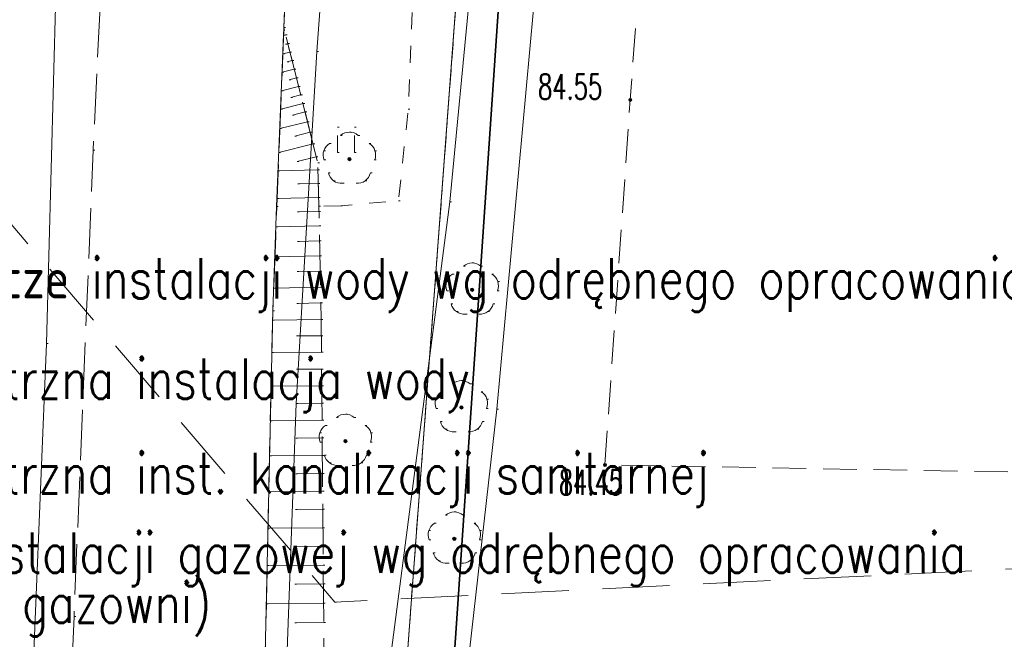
# Model space of a CAD drawing. Extents: x -134780 to 5540120, y 74663 to 5964901.
# Tile 9 of 84: x 5539528 to 5539558, y 5961279 to 5961297. Entities that reach past the tile are written whole.
import ezdxf

# ---------------------------------------------------------------- set-up
doc = ezdxf.new("R2010")
doc.units = 0
doc.header["$MEASUREMENT"] = 0
doc.set_wipeout_variables(frame=1)
for name, pattern in [('L_0_03', [1, 0.5, -0.5]), ('L_0_04', [1.5, 1, -0.5]), ('L_0_06', [2, 1.5, -0.5]), ('L_0_0C', [3, 2, -1])]:
    doc.linetypes.add(name, pattern=pattern)
for name, color, linetype, lineweight in [('000_Inne__niezydentyfikowane__Nr_Pióra__7', 7, 'Continuous', 13), ('0_Nr_Pióra__7', 7, 'Continuous', 13), ('ARCH MAPA RUSINOWO_Nr_Pióra__60', 230, 'Continuous', 211), ('drzewo_lisciaste_Nr_Pióra__7', 7, 'Continuous', 13), ('jezdnia_Nr_Pióra__7', 7, 'Continuous', 13), ('kraweznik_Nr_Pióra__7', 7, 'Continuous', 13), ('mapa', 7, 'Continuous', 13), ('ogrodzenie_trwale_Nr_Pióra__7', 7, 'Continuous', 13), ('pikieta_sztuczna_Atr2_Nr_Pióra__7', 7, 'Continuous', 13), ('pikieta_sztuczna_Nr_Pióra__7', 7, 'Continuous', 13), ('plac_sportowy_Nr_Pióra__7', 7, 'Continuous', 13), ('przewod_telekomunikacyjny_napowietrzny_Nr_Pióra__30', 134, 'Continuous', 35), ('przewod_telekomunikacyjny_podziemny_Nr_Pióra__7', 7, 'Continuous', 13), ('przewod_wodociagowy_Nr_Pióra__7', 7, 'Continuous', 13), ('row_melioracyjny__poligon__Nr_Pióra__7', 7, 'Continuous', 13), ('skarpa_nieumocniona_Nr_Pióra__7', 7, 'Continuous', 13), ('trawnik_Nr_Pióra__7', 7, 'Continuous', 13), ('Zakres_Nr_Pióra__7', 7, 'Continuous', 13), ('zasuwa_lub_zawor_Nr_Pióra__7', 7, 'Continuous', 13)]:
    doc.layers.add(name, color=color, linetype=linetype, lineweight=lineweight)
doc.layers.add('218_kontur_uzytku_gruntowego_Nr_Pióra__3', color=7, linetype='Continuous', lineweight=18, true_color=0xff6600)
doc.layers.add('219_dzialka_ewidencyjna_Nr_Pióra__96', color=7, linetype='Continuous', lineweight=13, true_color=0x00d59f)
doc.layers.add('a-opis', color=4, linetype='Continuous')
doc.styles.add('GENERATED_STYLE_7', font='Simplex.shx', dxfattribs={"bigfont": 'BIGFONT.SHX'})
doc.styles.add('ROMANS', font='romans', dxfattribs={"width": 0.8})
doc.linetypes.add('L_0_15_SHX', pattern='A,0,[2,Rusinowo ZAGOSPODAROWANIE1.Shx,S=7.5,R=0,X=0,Y=0],-7.5,0', length=7.5)
doc.linetypes.add('L_0_B0_SHX', pattern='A,0,[3,Rusinowo ZAGOSPODAROWANIE1.Shx,S=15,R=0,X=0,Y=0],-15,0', length=15)

# ---------------------------------------------------------------- blocks, each defined once
blk = doc.blocks.new('mapa')
at = {"layer": 'drzewo_lisciaste_Nr_Pióra__7', "linetype": 'Continuous'}
for points in [[(5539538.05, 5961293.07, 1), (5539538.05, 5961293.17, 1)], [(5539541.7, 5961289.18, 1), (5539541.7, 5961289.28, 1)], [(5539541.38, 5961285.68, 1), (5539541.38, 5961285.78, 1)], [(5539537.93, 5961284.68, 1), (5539537.93, 5961284.78, 1)], [(5539541.17, 5961281.77, 1), (5539541.17, 5961281.87, 1)]]:
    blk.add_hatch(color=252, dxfattribs=at).paths.add_polyline_path(points, flags=0)
at = {"layer": 'pikieta_sztuczna_Nr_Pióra__7', "linetype": 'Continuous'}
for points in [[(5539546.4, 5961294.835, 1), (5539546.4, 5961294.925, 1)], [(5539545.65, 5961283.975, 1), (5539545.65, 5961284.065, 1)]]:
    blk.add_hatch(color=252, dxfattribs=at).paths.add_polyline_path(points, flags=0)
at = {"layer": '000_Inne__niezydentyfikowane__Nr_Pióra__7', "color": 252, "linetype": 'Continuous', "flags": 128}
for points in [[(5539536.15, 5961296.81), (5539536.09, 5961296.8)], [(5539536.22, 5961296.56), (5539536.15, 5961296.54)], [(5539536.28, 5961296.3), (5539536.07, 5961296.25)], [(5539536.35, 5961296.05), (5539536.2, 5961296.01)], [(5539536.41, 5961295.79), (5539536.05, 5961295.7)], [(5539536.48, 5961295.54), (5539536.26, 5961295.48)], [(5539536.54, 5961295.28), (5539536.03, 5961295.15)], [(5539536.6, 5961295.03), (5539536.31, 5961294.95)], [(5539536.67, 5961294.77), (5539536.01, 5961294.6)], [(5539536.73, 5961294.52), (5539536.36, 5961294.42)], [(5539536.8, 5961294.23), (5539535.98, 5961294.03)], [(5539536.88, 5961293.92), (5539536.43, 5961293.8)], [(5539536.97, 5961293.57), (5539535.95, 5961293.31)], [(5539537.06, 5961293.19), (5539536.5, 5961293.05)], [(5539537.11, 5961292.8), (5539535.93, 5961292.77)], [(5539537.12, 5961292.39), (5539536.52, 5961292.38)], [(5539537.13, 5961291.98), (5539535.9, 5961291.95)], [(5539537.14, 5961291.56), (5539536.51, 5961291.55)], [(5539537.15, 5961291.13), (5539535.87, 5961291.1)], [(5539537.16, 5961290.69), (5539536.51, 5961290.67)], [(5539537.17, 5961290.24), (5539535.83, 5961290.21)], [(5539537.18, 5961289.78), (5539536.5, 5961289.77)], [(5539537.19, 5961289.31), (5539535.8, 5961289.28)], [(5539537.2, 5961288.84), (5539536.49, 5961288.82)], [(5539537.21, 5961288.35), (5539535.76, 5961288.33)], [(5539537.21, 5961287.86), (5539536.48, 5961287.86)], [(5539537.22, 5961287.37), (5539535.74, 5961287.36)], [(5539537.22, 5961286.87), (5539536.48, 5961286.87)], [(5539537.23, 5961286.37), (5539535.72, 5961286.36)], [(5539537.23, 5961285.86), (5539536.47, 5961285.85)], [(5539537.24, 5961285.35), (5539535.7, 5961285.33)], [(5539537.24, 5961284.83), (5539536.46, 5961284.82)], [(5539537.24, 5961284.3), (5539535.68, 5961284.29)], [(5539537.25, 5961283.77), (5539536.46, 5961283.76)], [(5539537.25, 5961283.24), (5539535.65, 5961283.22)], [(5539537.26, 5961282.7), (5539536.45, 5961282.69)], [(5539537.26, 5961282.15), (5539535.63, 5961282.14)], [(5539537.27, 5961281.6), (5539536.44, 5961281.59)], [(5539537.27, 5961281.04), (5539535.6, 5961281.03)], [(5539537.28, 5961280.48), (5539536.43, 5961280.47)], [(5539537.28, 5961279.91), (5539535.58, 5961279.89)], [(5539537.29, 5961279.33), (5539536.43, 5961279.32)]]:
    blk.add_lwpolyline(points, dxfattribs=at)
at = {"layer": '0_Nr_Pióra__7', "color": 252, "linetype": 'Continuous'}
for p, q in [((5539536.09, 5961296.8), (5539536.14, 5961296.8)), ((5539536.1, 5961297.03), (5539536.15, 5961297.03)), ((5539536.15, 5961296.81), (5539536.2, 5961296.81)), ((5539536.15, 5961296.54), (5539536.2, 5961296.54)), ((5539536.22, 5961296.56), (5539536.27, 5961296.56)), ((5539536.07, 5961296.25), (5539536.12, 5961296.25)), ((5539536.28, 5961296.3), (5539536.33, 5961296.3)), ((5539537.08, 5961296.32), (5539537.13, 5961296.32)), ((5539536.2, 5961296.01), (5539536.25, 5961296.01)), ((5539536.35, 5961296.05), (5539536.4, 5961296.05)), ((5539536.05, 5961295.7), (5539536.1, 5961295.7)), ((5539536.41, 5961295.79), (5539536.46, 5961295.79)), ((5539536.26, 5961295.48), (5539536.31, 5961295.48)), ((5539536.48, 5961295.54), (5539536.53, 5961295.54)), ((5539536.03, 5961295.15), (5539536.08, 5961295.15)), ((5539536.54, 5961295.28), (5539536.59, 5961295.28)), ((5539536.6, 5961295.03), (5539536.65, 5961295.03)), ((5539536.31, 5961294.95), (5539536.36, 5961294.95)), ((5539536.67, 5961294.77), (5539536.72, 5961294.77)), ((5539546.4, 5961294.88), (5539546.45, 5961294.88)), ((5539536.01, 5961294.6), (5539536.06, 5961294.6)), ((5539536.36, 5961294.42), (5539536.41, 5961294.42)), ((5539536.73, 5961294.52), (5539536.78, 5961294.52)), ((5539539.8, 5961294.6), (5539539.85, 5961294.6)), ((5539536.8, 5961294.23), (5539536.85, 5961294.23)), ((5539535.98, 5961294.03), (5539536.03, 5961294.03)), ((5539536.88, 5961293.92), (5539536.93, 5961293.92)), ((5539537.699, 5961294.069), (5539537.749, 5961294.069)), ((5539537.789, 5961293.823), (5539537.839, 5961293.823)), ((5539538.05, 5961293.92), (5539538.1, 5961293.92)), ((5539538.199, 5961294.069), (5539538.249, 5961294.069)), ((5539538.311, 5961293.823), (5539538.361, 5961293.823)), ((5539536.43, 5961293.8), (5539536.48, 5961293.8)), ((5539536.97, 5961293.57), (5539537.02, 5961293.57)), ((5539537.462, 5961293.586), (5539537.512, 5961293.586)), ((5539538.638, 5961293.586), (5539538.688, 5961293.586)), ((5539530.43, 5961293.38), (5539530.48, 5961293.38)), ((5539535.95, 5961293.31), (5539536, 5961293.31)), ((5539537.29, 5961293.368), (5539537.34, 5961293.368)), ((5539537.699, 5961293.319), (5539537.749, 5961293.319)), ((5539538.199, 5961293.319), (5539538.249, 5961293.319)), ((5539538.81, 5961293.368), (5539538.86, 5961293.368)), ((5539536.5, 5961293.05), (5539536.55, 5961293.05)), ((5539537.06, 5961293.19), (5539537.11, 5961293.19)), ((5539537.11, 5961293.01), (5539537.16, 5961293.01)), ((5539537.301, 5961293.091), (5539537.351, 5961293.091)), ((5539538.05, 5961293.12), (5539538.1, 5961293.12)), ((5539538.799, 5961293.091), (5539538.849, 5961293.091)), ((5539535.93, 5961292.77), (5539535.98, 5961292.77)), ((5539537.11, 5961292.8), (5539537.16, 5961292.8)), ((5539537.426, 5961292.705), (5539537.476, 5961292.705)), ((5539538.674, 5961292.705), (5539538.724, 5961292.705)), ((5539536.52, 5961292.38), (5539536.57, 5961292.38)), ((5539537.12, 5961292.39), (5539537.17, 5961292.39)), ((5539537.58, 5961292.472), (5539537.63, 5961292.472)), ((5539537.849, 5961292.397), (5539537.899, 5961292.397)), ((5539538.251, 5961292.397), (5539538.301, 5961292.397)), ((5539538.52, 5961292.472), (5539538.57, 5961292.472)), ((5539535.9, 5961291.95), (5539535.95, 5961291.95)), ((5539537.13, 5961291.98), (5539537.18, 5961291.98)), ((5539539.51, 5961291.88), (5539539.56, 5961291.88)), ((5539541.04, 5961291.85), (5539541.09, 5961291.85)), ((5539535.88, 5961291.71), (5539535.93, 5961291.71)), ((5539536.51, 5961291.55), (5539536.56, 5961291.55)), ((5539537.14, 5961291.72), (5539537.19, 5961291.72)), ((5539537.14, 5961291.56), (5539537.19, 5961291.56)), ((5539537.79, 5961291.73), (5539537.84, 5961291.73)), ((5539535.87, 5961291.1), (5539535.92, 5961291.1)), ((5539537.15, 5961291.13), (5539537.2, 5961291.13)), ((5539536.51, 5961290.67), (5539536.56, 5961290.67)), ((5539537.16, 5961290.69), (5539537.21, 5961290.69)), ((5539535.83, 5961290.21), (5539535.88, 5961290.21)), ((5539537.17, 5961290.24), (5539537.22, 5961290.24)), ((5539541.7, 5961290.03), (5539541.75, 5961290.03)), ((5539536.5, 5961289.77), (5539536.55, 5961289.77)), ((5539537.18, 5961289.78), (5539537.23, 5961289.78)), ((5539541.439, 5961289.933), (5539541.489, 5961289.933)), ((5539541.961, 5961289.933), (5539542.011, 5961289.933)), ((5539540.94, 5961289.478), (5539540.99, 5961289.478)), ((5539541.112, 5961289.696), (5539541.162, 5961289.696)), ((5539542.288, 5961289.696), (5539542.338, 5961289.696)), ((5539542.46, 5961289.478), (5539542.51, 5961289.478)), ((5539535.8, 5961289.28), (5539535.85, 5961289.28)), ((5539537.19, 5961289.31), (5539537.24, 5961289.31)), ((5539540.951, 5961289.201), (5539541.001, 5961289.201)), ((5539541.7, 5961289.23), (5539541.75, 5961289.23)), ((5539542.449, 5961289.201), (5539542.499, 5961289.201)), ((5539535.77, 5961288.6), (5539535.82, 5961288.6)), ((5539536.49, 5961288.82), (5539536.54, 5961288.82)), ((5539537.2, 5961288.84), (5539537.25, 5961288.84)), ((5539541.076, 5961288.815), (5539541.126, 5961288.815)), ((5539541.23, 5961288.582), (5539541.28, 5961288.582)), ((5539542.17, 5961288.582), (5539542.22, 5961288.582)), ((5539542.324, 5961288.815), (5539542.374, 5961288.815)), ((5539535.76, 5961288.33), (5539535.81, 5961288.33)), ((5539537.21, 5961288.35), (5539537.26, 5961288.35)), ((5539541.499, 5961288.507), (5539541.549, 5961288.507)), ((5539541.901, 5961288.507), (5539541.951, 5961288.507)), ((5539536.48, 5961287.86), (5539536.53, 5961287.86)), ((5539537.21, 5961287.86), (5539537.26, 5961287.86)), ((5539529.04, 5961287.63), (5539529.09, 5961287.63)), ((5539535.74, 5961287.36), (5539535.79, 5961287.36)), ((5539537.22, 5961287.37), (5539537.27, 5961287.37)), ((5539536.48, 5961286.87), (5539536.53, 5961286.87)), ((5539537.22, 5961286.87), (5539537.27, 5961286.87)), ((5539541.38, 5961286.53), (5539541.43, 5961286.53)), ((5539535.72, 5961286.36), (5539535.77, 5961286.36)), ((5539537.23, 5961286.37), (5539537.28, 5961286.37)), ((5539541.119, 5961286.433), (5539541.169, 5961286.433)), ((5539541.641, 5961286.433), (5539541.691, 5961286.433)), ((5539540.62, 5961285.978), (5539540.67, 5961285.978)), ((5539540.792, 5961286.196), (5539540.842, 5961286.196)), ((5539541.968, 5961286.196), (5539542.018, 5961286.196)), ((5539542.14, 5961285.978), (5539542.19, 5961285.978)), ((5539536.47, 5961285.85), (5539536.52, 5961285.85)), ((5539537.23, 5961285.86), (5539537.28, 5961285.86)), ((5539540.631, 5961285.701), (5539540.681, 5961285.701)), ((5539541.38, 5961285.73), (5539541.43, 5961285.73)), ((5539542.129, 5961285.701), (5539542.179, 5961285.701)), ((5539542.43, 5961285.68), (5539542.48, 5961285.68)), ((5539535.7, 5961285.33), (5539535.75, 5961285.33)), ((5539537.24, 5961285.35), (5539537.29, 5961285.35)), ((5539537.669, 5961285.433), (5539537.719, 5961285.433)), ((5539537.93, 5961285.53), (5539537.98, 5961285.53)), ((5539538.191, 5961285.433), (5539538.241, 5961285.433)), ((5539537.342, 5961285.196), (5539537.392, 5961285.196)), ((5539538.518, 5961285.196), (5539538.568, 5961285.196)), ((5539540.756, 5961285.315), (5539540.806, 5961285.315)), ((5539540.91, 5961285.082), (5539540.96, 5961285.082)), ((5539541.85, 5961285.082), (5539541.9, 5961285.082)), ((5539542.004, 5961285.315), (5539542.054, 5961285.315)), ((5539536.46, 5961284.82), (5539536.51, 5961284.82)), ((5539537.17, 5961284.978), (5539537.22, 5961284.978)), ((5539537.24, 5961284.83), (5539537.29, 5961284.83)), ((5539538.69, 5961284.978), (5539538.74, 5961284.978)), ((5539541.179, 5961285.007), (5539541.229, 5961285.007)), ((5539541.581, 5961285.007), (5539541.631, 5961285.007)), ((5539537.181, 5961284.701), (5539537.231, 5961284.701)), ((5539537.93, 5961284.73), (5539537.98, 5961284.73)), ((5539538.679, 5961284.701), (5539538.729, 5961284.701)), ((5539535.68, 5961284.29), (5539535.73, 5961284.29)), ((5539537.24, 5961284.3), (5539537.29, 5961284.3)), ((5539537.306, 5961284.315), (5539537.356, 5961284.315)), ((5539538.554, 5961284.315), (5539538.604, 5961284.315)), ((5539537.46, 5961284.082), (5539537.51, 5961284.082)), ((5539537.729, 5961284.007), (5539537.779, 5961284.007)), ((5539538.131, 5961284.007), (5539538.181, 5961284.007)), ((5539538.4, 5961284.082), (5539538.45, 5961284.082)), ((5539545.65, 5961284.02), (5539545.7, 5961284.02)), ((5539536.46, 5961283.76), (5539536.51, 5961283.76)), ((5539537.25, 5961283.77), (5539537.3, 5961283.77)), ((5539535.65, 5961283.22), (5539535.7, 5961283.22)), ((5539537.25, 5961283.24), (5539537.3, 5961283.24)), ((5539537.26, 5961282.7), (5539537.31, 5961282.7)), ((5539536.45, 5961282.69), (5539536.5, 5961282.69)), ((5539540.909, 5961282.523), (5539540.959, 5961282.523)), ((5539541.17, 5961282.62), (5539541.22, 5961282.62)), ((5539541.431, 5961282.523), (5539541.481, 5961282.523)), ((5539535.63, 5961282.14), (5539535.68, 5961282.14)), ((5539537.26, 5961282.15), (5539537.31, 5961282.15)), ((5539540.582, 5961282.286), (5539540.632, 5961282.286)), ((5539541.758, 5961282.286), (5539541.808, 5961282.286)), ((5539540.41, 5961282.068), (5539540.46, 5961282.068)), ((5539541.17, 5961281.82), (5539541.22, 5961281.82)), ((5539541.93, 5961282.068), (5539541.98, 5961282.068)), ((5539536.44, 5961281.59), (5539536.49, 5961281.59)), ((5539537.27, 5961281.6), (5539537.32, 5961281.6)), ((5539540.421, 5961281.791), (5539540.471, 5961281.791)), ((5539541.919, 5961281.791), (5539541.969, 5961281.791)), ((5539540.546, 5961281.405), (5539540.596, 5961281.405)), ((5539541.794, 5961281.405), (5539541.844, 5961281.405)), ((5539535.6, 5961281.03), (5539535.65, 5961281.03)), ((5539537.27, 5961281.04), (5539537.32, 5961281.04)), ((5539540.7, 5961281.172), (5539540.75, 5961281.172)), ((5539540.969, 5961281.097), (5539541.019, 5961281.097)), ((5539541.371, 5961281.097), (5539541.421, 5961281.097)), ((5539541.64, 5961281.172), (5539541.69, 5961281.172)), ((5539536.43, 5961280.47), (5539536.48, 5961280.47)), ((5539537.28, 5961280.48), (5539537.33, 5961280.48)), ((5539535.58, 5961279.89), (5539535.63, 5961279.89)), ((5539537.28, 5961279.91), (5539537.33, 5961279.91)), ((5539537.62, 5961279.94), (5539537.67, 5961279.94)), ((5539529.86, 5961279.51), (5539529.91, 5961279.51)), ((5539536.43, 5961279.32), (5539536.48, 5961279.32)), ((5539537.29, 5961279.33), (5539537.34, 5961279.33))]:
    blk.add_line(p, q, dxfattribs=at)
at = {"layer": '218_kontur_uzytku_gruntowego_Nr_Pióra__3', "color": 252, "linetype": 'L_0_03', "flags": 128}
for points in [[(5539539.23, 5961271.12), (5539542.34, 5961312.72)], [(5539542.34, 5961312.72), (5539539.23, 5961271.12)]]:
    blk.add_lwpolyline(points, dxfattribs=at)
at = {"layer": '219_dzialka_ewidencyjna_Nr_Pióra__96', "color": 252, "linetype": 'Continuous', "flags": 128}
blk.add_lwpolyline([(5539539.23, 5961271.12), (5539542.34, 5961312.72)], dxfattribs=at)
at = {"layer": 'ARCH MAPA RUSINOWO_Nr_Pióra__60', "linetype": 'Continuous', "lineweight": 20, "flags": 128}
for points in [[(5539540.938, 5961293.994), (5539546.72, 5961371.45)], [(5539539.23, 5961271.12), (5539540.938, 5961293.994)]]:
    blk.add_lwpolyline(points, dxfattribs=at)
at = {"layer": 'drzewo_lisciaste_Nr_Pióra__7', "color": 252, "linetype": 'Continuous'}
for centre in [(5539538.05, 5961293.12), (5539541.7, 5961289.23), (5539541.38, 5961285.73), (5539537.93, 5961284.73), (5539541.17, 5961281.82)]:
    blk.add_circle(centre, 0.05, dxfattribs=at)
for centre, start, end in [((5539538.05, 5961293.52), 49.272, 130.728), ((5539537.67, 5961293.244), 121.308, 202.548), ((5539538.43, 5961293.244), 337.452, 58.692), ((5539537.815, 5961292.796), 193.221, 274.871), ((5539538.285, 5961292.796), 265.129, 346.779), ((5539541.7, 5961289.63), 49.272, 130.728), ((5539541.32, 5961289.354), 121.308, 202.548), ((5539542.08, 5961289.354), 337.452, 58.692), ((5539541.465, 5961288.906), 193.221, 274.871), ((5539541.935, 5961288.906), 265.129, 346.779), ((5539541.38, 5961286.13), 49.272, 130.728), ((5539541, 5961285.854), 121.308, 202.548), ((5539541.76, 5961285.854), 337.452, 58.692), ((5539537.93, 5961285.13), 49.272, 130.728), ((5539537.55, 5961284.854), 121.308, 202.548), ((5539538.31, 5961284.854), 337.452, 58.692), ((5539541.145, 5961285.406), 193.221, 274.871), ((5539541.615, 5961285.406), 265.129, 346.779), ((5539537.695, 5961284.406), 193.221, 274.871), ((5539538.165, 5961284.406), 265.129, 346.779), ((5539541.17, 5961282.22), 49.272, 130.728), ((5539540.79, 5961281.944), 121.308, 202.548), ((5539541.55, 5961281.944), 337.452, 58.692), ((5539540.935, 5961281.496), 193.221, 274.871), ((5539541.405, 5961281.496), 265.129, 346.779)]:
    blk.add_arc(centre, 0.4, start, end, dxfattribs=at)
at = {"layer": 'jezdnia_Nr_Pióra__7', "color": 252, "linetype": 'L_0_06', "flags": 128}
blk.add_lwpolyline([(5539999.19, 5964053.31), (5539991.4, 5964036.09), (5539985.21, 5964021.52), (5539975.15, 5963999.09), (5539963.72, 5963973.54), (5539961.98, 5963968.75), (5539956.08, 5963955.73), (5539947.38, 5963936.49), (5539939.62, 5963919.19), (5539930.06, 5963897.79), (5539920.31, 5963876.54), (5539903.27, 5963837.86), (5539901.32, 5963833.51), (5539898.81, 5963827.49), (5539896.38, 5963822.74), (5539891.05, 5963810.65), (5539884.46, 5963795.38), (5539879.24, 5963784.04), (5539871.67, 5963766.78), (5539869.54, 5963762.15), (5539865.51, 5963752.98), (5539859.36, 5963738.99), (5539856.4, 5963732.39), (5539854.67, 5963728.64), (5539856.25, 5963726.46), (5539855.31, 5963723.82), (5539852.26, 5963722.8), (5539847.97, 5963713.08), (5539843.21, 5963702.63), (5539842.06, 5963699.94), (5539838.81, 5963692.26), (5539830.85, 5963674.75), (5539820.19, 5963650.25), (5539818.12, 5963645), (5539817.74, 5963644.17), (5539813.54, 5963634.91), (5539809.4, 5963625.25), (5539801.48, 5963607.21), (5539796.69, 5963596.22), (5539791.48, 5963584.65), (5539782.46, 5963564.38), (5539776.09, 5963550.38), (5539769.11, 5963534.41), (5539763.64, 5963521.88), (5539760.52, 5963514.45), (5539753.01, 5963497.63), (5539748.15, 5963485.56), (5539744.94, 5963478.74), (5539740.22, 5963467.61), (5539735.82, 5963457.6), (5539732.58, 5963450.39), (5539727.25, 5963438.79), (5539724.39, 5963432.73), (5539716.03, 5963414.3), (5539709.62, 5963400.54), (5539703.42, 5963385.05), (5539701.46, 5963380.57), (5539695.42, 5963366.72), (5539689.15, 5963352.67), (5539688.11, 5963350.1), (5539684.73, 5963339.99), (5539681.36, 5963330.34), (5539680.5, 5963326.14), (5539679.08, 5963319.62), (5539678.47, 5963316.61), (5539677.98, 5963313.11), (5539676.59, 5963303.09), (5539675.35, 5963288.33), (5539673.35, 5963267.43), (5539671.97, 5963251.87), (5539670.51, 5963234.06), (5539668.84, 5963214.13), (5539667.88, 5963200.98), (5539667.53, 5963194.67), (5539666.69, 5963184.86), (5539666.11, 5963179.46), (5539664.94, 5963163.04), (5539664.51, 5963157.02), (5539664.04, 5963150.56), (5539662.86, 5963137.1), (5539661.91, 5963127.16), (5539661.34, 5963120.88), (5539661.2, 5963118.65), (5539659.55, 5963099.34), (5539658.06, 5963083.09), (5539656.64, 5963068), (5539654.29, 5963042.14), (5539652.97, 5963027.01), (5539652.25, 5963017.91), (5539651.48, 5963008.58), (5539650.21, 5962992.97), (5539648.82, 5962975.89), (5539647.98, 5962965.04), (5539646.76, 5962949.75), (5539645.49, 5962932.14), (5539644.87, 5962923.63), (5539645.84, 5962923.11), (5539647.68, 5962922.13), (5539647.55, 5962919.07), (5539644.47, 5962918.4), (5539642.94, 5962899.28), (5539642.02, 5962889.07), (5539640.93, 5962876.44), (5539642.02, 5962875.63), (5539645, 5962873.39), (5539644.63, 5962869.5), (5539641.41, 5962867.62), (5539640.25, 5962866.94), (5539639.8, 5962857.94), (5539638.77, 5962846.36), (5539637.95, 5962835.55), (5539637.69, 5962832.2), (5539637.38, 5962828.5), (5539636.17, 5962814.32), (5539634.91, 5962799.54), (5539633.21, 5962781), (5539630.37, 5962749.59), (5539628.55, 5962722.93), (5539626.25, 5962693.47), (5539622.63, 5962652.94), (5539620.37, 5962627.27), (5539619.98, 5962622.72), (5539619.98, 5962620.95), (5539619.46, 5962593.63), (5539618.69, 5962556.23), (5539617.78, 5962510.64), (5539617.66, 5962504.99), (5539617.01, 5962480.12), (5539616.82, 5962472.08), (5539616.86, 5962468.95), (5539616.67, 5962450.69), (5539616.33, 5962425), (5539615.82, 5962413.3), (5539615.8, 5962412.88), (5539615.04, 5962374.96), (5539615.06, 5962373.62), (5539614.97, 5962366.26), (5539614.98, 5962364.85), (5539614.54, 5962355.35), (5539614.4, 5962348.56), (5539613.81, 5962315.21), (5539613.29, 5962293.68), (5539612.82, 5962271.93), (5539612.82, 5962264.02), (5539612.2, 5962252.41), (5539611.87, 5962241.47), (5539611.13, 5962227.26), (5539610.59, 5962211.86), (5539610.16, 5962190.12), (5539609.88, 5962177.45), (5539608.73, 5962139), (5539607.99, 5962113.02), (5539607.43, 5962101.13), (5539605.51, 5962037.8), (5539603.67, 5961987.54), (5539603.13, 5961971.65), (5539601.74, 5961927.82), (5539600.75, 5961891.97), (5539599.97, 5961870.17), (5539598.76, 5961839.92), (5539598.25, 5961828.24), (5539598.07, 5961820.47), (5539597.75, 5961800.23), (5539597.38, 5961791.21), (5539596.52, 5961773.26), (5539595.92, 5961755.39), (5539595.12, 5961734.22), (5539593.97, 5961715.32), (5539593.15, 5961698.69), (5539591, 5961684.87), (5539587.75, 5961662.9), (5539584.56, 5961641.94), (5539582.66, 5961629.76), (5539580.71, 5961616.26), (5539578.44, 5961601.28), (5539576.6, 5961589.3), (5539574.91, 5961578.9), (5539573.19, 5961567.83), (5539571.22, 5961555.24), (5539569.88, 5961547.35), (5539568.84, 5961540.66), (5539566.54, 5961524.91), (5539564.36, 5961510.54), (5539562.76, 5961500.34), (5539561.43, 5961491.98), (5539559.03, 5961478.06), (5539556.81, 5961464.91), (5539554.95, 5961453.18), (5539554.14, 5961447.63), (5539551.22, 5961433.18), (5539550.22, 5961425.23), (5539547.33, 5961407.23), (5539544.97, 5961391.79), (5539543.29, 5961381.17), (5539542.51, 5961379.21), (5539542.32, 5961378), (5539541.27, 5961367.82), (5539540.91, 5961364.2), (5539539.27, 5961350.25), (5539537.78, 5961334.89), (5539537.08, 5961322.75), (5539536.89, 5961318.2), (5539536.62, 5961311.58), (5539536.36, 5961303.63), (5539536.1, 5961297.03), (5539535.77, 5961288.6), (5539535.43, 5961273.08), (5539535.1, 5961256.9), (5539534.99, 5961242.98), (5539534.93, 5961227.39), (5539534.64, 5961223.09), (5539535.09, 5961219.59), (5539536.43, 5961215.63), (5539539.17, 5961211.64), (5539542.98, 5961209.08), (5539524.13, 5961213.68), (5539525.21, 5961214.75), (5539526.28, 5961216.3), (5539527.29, 5961219.19), (5539528.2, 5961223.48), (5539528.64, 5961231.21), (5539528.81, 5961241.22), (5539529.12, 5961251.99), (5539529.26, 5961264.73), (5539529.86, 5961279.51), (5539530.43, 5961293.38), (5539531.2, 5961309.49), (5539531.74, 5961322.55), (5539532.3, 5961332.49), (5539532.4, 5961334.04), (5539532.42, 5961334.45), (5539533.38, 5961343.25), (5539534.51, 5961357.7), (5539535.18, 5961364.16), (5539537.17, 5961379.01), (5539537.95, 5961380.97), (5539539.63, 5961391.59), (5539541.99, 5961407.03), (5539544.88, 5961425.03), (5539545.88, 5961432.98), (5539548.8, 5961447.43), (5539549.61, 5961452.98), (5539551.47, 5961464.71), (5539553.69, 5961477.86), (5539556.09, 5961491.78), (5539557.42, 5961500.14), (5539559.02, 5961510.34), (5539561.2, 5961524.71), (5539563.5, 5961540.46), (5539565.88, 5961555.04), (5539567.85, 5961567.63), (5539569.57, 5961578.7), (5539571.26, 5961589.1), (5539573.1, 5961601.08), (5539575.37, 5961616.06), (5539577.32, 5961629.56), (5539579.33, 5961642.76), (5539581.48, 5961654.8), (5539582.75, 5961663.42), (5539584.59, 5961675.5), (5539585.75, 5961684.86), (5539587.43, 5961695.68), (5539588.08, 5961706.5), (5539588.95, 5961719.01), (5539589.82, 5961734.87), (5539590.45, 5961746.61), (5539590.86, 5961759.2), (5539591.28, 5961773.17), (5539592.04, 5961791.01), (5539592.41, 5961800.03), (5539593.52, 5961828.43), (5539593.62, 5961830.97), (5539595.96, 5961905.48), (5539597.17, 5961946.83), (5539597.6, 5961961.18), (5539599.55, 5962016.47), (5539600.83, 5962051.67), (5539602.01, 5962087.06), (5539602.89, 5962113.28), (5539603.03, 5962117.47), (5539603.64, 5962135.89), (5539604.86, 5962168.07), (5539605.44, 5962192.76), (5539606.36, 5962223.32), (5539603.76, 5962226.11), (5539603.82, 5962229.23), (5539606.38, 5962231.43), (5539607.32, 5962268.22), (5539607.71, 5962300.61), (5539608.16, 5962309.36), (5539608.51, 5962325.2), (5539608.56, 5962341.64), (5539608.78, 5962355.36), (5539608.88, 5962366.71), (5539609.21, 5962379.86), (5539609.71, 5962391.99), (5539609.84, 5962395.1), (5539610.14, 5962402.53), (5539610.53, 5962412.34), (5539611.16, 5962427.84), (5539611.28, 5962430.37), (5539611.63, 5962449.19), (5539612.06, 5962467.48), (5539612.03, 5962471.44), (5539612.07, 5962474.94), (5539612.26, 5962484.89), (5539612.63, 5962508.44), (5539612.86, 5962529.86), (5539613.15, 5962545.98), (5539613.45, 5962560.19), (5539613.67, 5962582.2), (5539614.4, 5962604.54), (5539614.71, 5962613.18), (5539614.92, 5962618.87), (5539614.88, 5962623.63), (5539615.91, 5962635.28), (5539618.32, 5962660.86), (5539619.97, 5962679.79), (5539621.51, 5962698.1), (5539623.47, 5962721.34), (5539625.37, 5962745.18), (5539627.12, 5962765.7), (5539628.53, 5962783.51), (5539629.56, 5962799.78), (5539629.57, 5962799.99), (5539630.48, 5962809.17), (5539631.4, 5962821.12), (5539632.3, 5962831.67), (5539632.73, 5962837.6), (5539634.04, 5962852.18), (5539635.34, 5962866.81), (5539636.58, 5962882.59), (5539637.28, 5962892.52), (5539638.14, 5962904.78), (5539639.26, 5962919.01), (5539640.86, 5962936.84), (5539641.66, 5962946.87), (5539642.62, 5962958.94), (5539643.04, 5962964.94), (5539643.18, 5962966.89), (5539643.34, 5962969), (5539644.31, 5962981.48), (5539645.01, 5962990.8), (5539645.68, 5963000.69), (5539646.9, 5963014.98), (5539648.03, 5963027.29), (5539648.92, 5963036.71), (5539646.86, 5963037.79), (5539647.14, 5963040.41), (5539649.38, 5963042.48), (5539649.63, 5963044.9), (5539650.22, 5963052.15), (5539651.02, 5963061.14), (5539652.33, 5963075.78), (5539654.4, 5963097.65), (5539656.29, 5963117.03), (5539656.3, 5963117.21), (5539656.48, 5963119.91), (5539656.92, 5963124.16), (5539658.36, 5963142.28), (5539659.35, 5963154.7), (5539660.55, 5963169.42), (5539661.84, 5963185.35), (5539661.99, 5963188.43), (5539663.61, 5963209.46), (5539665.47, 5963231.62), (5539665.98, 5963238.16), (5539666.31, 5963242.3), (5539667.18, 5963253.02), (5539668.61, 5963272.41), (5539670.58, 5963291.13), (5539671.7, 5963302.83), (5539672.44, 5963312), (5539674, 5963321.6), (5539674.75, 5963327.04), (5539677.83, 5963336.46), (5539682.92, 5963352.13), (5539685.21, 5963357.46), (5539691.23, 5963370.66), (5539698.53, 5963387.15), (5539706.16, 5963405.16), (5539711.04, 5963416.2), (5539719.53, 5963435.56), (5539726.32, 5963450.92), (5539730.49, 5963459.62), (5539729.46, 5963460.5), (5539726.85, 5963462.75), (5539728.12, 5963465.03), (5539732.65, 5963464.18), (5539739.21, 5963478.94), (5539745.34, 5963492.88), (5539751.72, 5963507.82), (5539761.89, 5963531.36), (5539767.85, 5963544.96), (5539774.64, 5963560.41), (5539785.36, 5963584.6), (5539791.33, 5963597.77), (5539796.6, 5963609.81), (5539801.71, 5963620.73), (5539807.63, 5963633.86), (5539812.07, 5963643.83), (5539814.49, 5963649.49), (5539820.55, 5963664.51), (5539829.37, 5963684.17), (5539835.32, 5963697.34), (5539841.7, 5963712.35), (5539851.51, 5963734.84), (5539859.62, 5963753.24), (5539862.75, 5963760.3), (5539868.49, 5963772.85), (5539874.07, 5963785.51), (5539885.48, 5963811.53), (5539890.69, 5963822.99), (5539902.79, 5963850.69), (5539914.42, 5963876.69), (5539927.25, 5963906.05), (5539939.75, 5963934.39), (5539955.58, 5963969.68), (5539962.55, 5963985.75), (5539970.74, 5964003.81), (5539976.48, 5964016.76), (5539982.22, 5964030.49), (5539989.73, 5964047.66), (5539996.62, 5964063.71), (5540000.15, 5964071.29), (5540001.29, 5964074.34), (5540002.69, 5964079.22), (5540003.51, 5964082.43), (5540004.82, 5964088.93), (5540005.22, 5964093.93), (5540004.82, 5964101.33), (5540001.28, 5964112.1), (5539999.1, 5964119.4), (5539993.61, 5964136.39), (5539987.93, 5964153.94), (5539982.13, 5964171.54), (5539977.33, 5964185.85), (5539971.4, 5964204.13), (5539964.98, 5964224.67), (5539961.25, 5964236.68), (5539957.86, 5964237.39), (5539957.33, 5964239.56), (5539958.1, 5964240.58), (5539959.32, 5964242.2), (5539956.21, 5964250.42), (5539953.05, 5964258.64), (5539948.96, 5964272.11), (5539942.69, 5964290.95), (5539935.21, 5964312.48), (5539924.31, 5964344.28), (5539915.41, 5964370.77), (5539901.8, 5964411.92), (5539893.09, 5964437.67), (5539878.77, 5964480.45), (5539876.63, 5964486.73), (5539861.55, 5964530.96), (5539850.12, 5964565.1), (5539838.7, 5964599.08), (5539828.35, 5964630.27), (5539817.98, 5964661.06), (5539806.29, 5964695.17), (5539794.49, 5964730.48), (5539784.91, 5964759.72), (5539775.16, 5964788.39), (5539769.4, 5964806.18), (5539761.23, 5964831.19), (5539753.15, 5964854.82), (5539744.66, 5964880.08), (5539737.53, 5964901.11), (5539742.85, 5964897.99), (5539750.92, 5964874.14), (5539760.85, 5964844.49), (5539773.46, 5964806.55), (5539784.44, 5964773.73), (5539798.25, 5964732.41), (5539814.99, 5964682.13), (5539823.43, 5964657.54), (5539832.21, 5964631.22), (5539838.15, 5964613.39), (5539840.06, 5964608), (5539848.02, 5964584.23), (5539859.71, 5964549.41), (5539869.79, 5964519.34), (5539882.17, 5964482.5), (5539891.23, 5964455.81), (5539901.89, 5964424.74), (5539906.75, 5964409.56), (5539908.46, 5964404.8), (5539920.27, 5964368.88), (5539929.23, 5964342.65), (5539935.96, 5964322.91), (5539939.52, 5964312.73), (5539943.21, 5964301.93), (5539949.5, 5964283.62), (5539956.13, 5964263.72), (5539962.32, 5964245.56), (5539964.94, 5964238.1), (5539970.48, 5964221.34), (5539974.17, 5964210.34), (5539979.83, 5964193.66), (5539983.29, 5964183.45), (5539985.07, 5964178.71), (5539986.99, 5964173.31), (5539992.74, 5964155.61), (5539999.27, 5964136.08), (5540001.61, 5964129.29), (5540003.83, 5964121.6), (5540008.46, 5964106.51), (5540010.46, 5964093.74), (5540009.71, 5964089.12), (5540008.7, 5964082.56), (5540007.03, 5964076.28), (5540005.63, 5964071.74), (5540005.15, 5964070.17), (5540001.27, 5964060.28)], close=True, dxfattribs=at)
at = {"layer": 'kraweznik_Nr_Pióra__7', "color": 252, "linetype": 'Continuous', "flags": 128}
blk.add_lwpolyline([(5539535.43, 5961273.08), (5539535.77, 5961288.6), (5539535.88, 5961291.71), (5539536.1, 5961297.03), (5539536.36, 5961303.63), (5539536.62, 5961311.58), (5539536.89, 5961318.2), (5539537.08, 5961322.75), (5539537.78, 5961334.89), (5539539.27, 5961350.25), (5539540.91, 5961364.2), (5539541.27, 5961367.82), (5539542.32, 5961378), (5539542.51, 5961379.21), (5539543.29, 5961381.17), (5539544.97, 5961391.79), (5539547.33, 5961407.23), (5539550.22, 5961425.23)], dxfattribs=at)
at = {"layer": 'ogrodzenie_trwale_Nr_Pióra__7', "color": 252, "linetype": 'L_0_15_SHX', "flags": 128}
blk.add_lwpolyline([(5539541.64, 5961298.16), (5539541.04, 5961291.85), (5539538.19, 5961269.97)], dxfattribs=at)
at = {"layer": 'ogrodzenie_trwale_Nr_Pióra__7', "color": 252, "linetype": 'Continuous', "flags": 128}
blk.add_lwpolyline([(5539541.64, 5961298.16), (5539541.04, 5961291.85), (5539538.19, 5961269.97)], dxfattribs=at)
at = {"layer": 'pikieta_sztuczna_Nr_Pióra__7', "color": 252, "linetype": 'Continuous'}
for centre in [(5539546.4, 5961294.88), (5539545.65, 5961284.02)]:
    blk.add_circle(centre, 0.045, dxfattribs=at)
at = {"layer": 'plac_sportowy_Nr_Pióra__7', "color": 252, "linetype": 'L_0_04', "flags": 128}
blk.add_lwpolyline([(5539547.69, 5961311.76), (5539547.85, 5961313.02), (5539548.08, 5961317.05), (5539548.19, 5961318.69), (5539553.96, 5961318.57), (5539566.63, 5961318.35), (5539577.2, 5961318.26), (5539578.89, 5961318.3), (5539589.29, 5961318.26), (5539587.6, 5961310.7), (5539586.41, 5961297.98), (5539585.4, 5961283.36), (5539561.05, 5961283.75), (5539545.65, 5961284.02), (5539546.4, 5961294.88), (5539546.9, 5961301.69), (5539547.46, 5961306.59)], close=True, dxfattribs=at)
at = {"layer": 'przewod_telekomunikacyjny_napowietrzny_Nr_Pióra__30', "color": 252, "linetype": 'L_0_B0_SHX'}
blk.add_line((5539540.65, 5961270.81), (5539543.87, 5961317.85), dxfattribs=at)
at = {"layer": 'przewod_telekomunikacyjny_napowietrzny_Nr_Pióra__30', "color": 252, "linetype": 'Continuous'}
blk.add_line((5539540.65, 5961270.81), (5539543.87, 5961317.85), dxfattribs=at)
at = {"layer": 'przewod_telekomunikacyjny_podziemny_Nr_Pióra__7', "color": 252, "linetype": 'Continuous', "flags": 128}
blk.add_lwpolyline([(5539548.29, 5961366.44), (5539546.97, 5961353.78), (5539548.39, 5961352.95), (5539547.3, 5961334.1), (5539546.44, 5961324.09), (5539546.03, 5961319.23), (5539545.16, 5961307.39), (5539543.63, 5961298.78), (5539542.43, 5961285.68), (5539541.19, 5961274.63), (5539542.24, 5961272.57), (5539543.69, 5961271.2), (5539543.59, 5961269.14), (5539542.78, 5961266.35), (5539543.3, 5961257.92), (5539546.06, 5961248.87), (5539545.22, 5961248.17)], dxfattribs=at)
at = {"layer": 'przewod_wodociagowy_Nr_Pióra__7', "color": 252, "linetype": 'Continuous', "flags": 128}
blk.add_lwpolyline([(5539523.52, 5961364.08), (5539529.06, 5961363.67), (5539537.48, 5961362.65), (5539542.79, 5961362), (5539541.4, 5961352.89), (5539540.33, 5961338.95), (5539539.17, 5961326.33), (5539538.66, 5961318.45), (5539538.17, 5961311.01), (5539537.08, 5961296.32), (5539536.47, 5961285.85), (5539535.85, 5961268.98), (5539549.29, 5961271.29), (5539573.3, 5961275.34), (5539588.62, 5961277.8), (5539602.17, 5961279.36), (5539616.59, 5961280.91), (5539615.83, 5961257.35), (5539615.32, 5961242.06)], dxfattribs=at)
at = {"layer": 'row_melioracyjny__poligon__Nr_Pióra__7', "color": 252, "linetype": 'Continuous', "flags": 128}
blk.add_lwpolyline([(5539528.17, 5961332.66), (5539530.12, 5961332.63), (5539529.87, 5961325.56), (5539529.81, 5961313.66), (5539529.7, 5961307.15), (5539529.32, 5961298.03), (5539529.04, 5961287.63), (5539528.54, 5961275.32), (5539528.09, 5961266.65)], dxfattribs=at)
at = {"layer": 'skarpa_nieumocniona_Nr_Pióra__7', "color": 252, "linetype": 'L_0_06', "flags": 128}
blk.add_lwpolyline([(5539537.33, 5961257.38), (5539537.14, 5961245.22), (5539537.09, 5961237.04), (5539536.8, 5961227.21), (5539534.93, 5961227.39), (5539534.99, 5961242.98), (5539535.1, 5961256.9), (5539535.43, 5961273.08), (5539535.77, 5961288.6), (5539536.1, 5961297.03), (5539537.11, 5961293.01), (5539537.14, 5961291.72), (5539537.21, 5961288.35), (5539537.31, 5961276.46), (5539537.27, 5961266.51)], close=True, dxfattribs=at)
blk.add_lwpolyline([(5539537.33, 5961257.38), (5539537.14, 5961245.22), (5539537.09, 5961237.04), (5539536.8, 5961227.21), (5539534.93, 5961227.39), (5539534.99, 5961242.98), (5539535.1, 5961256.9), (5539535.43, 5961273.08), (5539535.77, 5961288.6), (5539536.1, 5961297.03), (5539537.11, 5961293.01), (5539537.14, 5961291.72), (5539537.21, 5961288.35), (5539537.31, 5961276.46), (5539537.27, 5961266.51)], close=True, dxfattribs=at)
at = {"layer": 'trawnik_Nr_Pióra__7', "color": 252, "linetype": 'L_0_03', "flags": 128}
blk.add_lwpolyline([(5539537.79, 5961291.73), (5539537.14, 5961291.72), (5539537.11, 5961293.01), (5539536.1, 5961297.03), (5539536.36, 5961303.63), (5539536.62, 5961311.58), (5539537.62, 5961312.88), (5539539.04, 5961313.35), (5539540.24, 5961313.49), (5539539.93, 5961297.9), (5539539.8, 5961294.6), (5539539.51, 5961291.88)], close=True, dxfattribs=at)
for points in [[(5539537.699, 5961293.319), (5539537.699, 5961294.069)], [(5539538.199, 5961293.319), (5539538.199, 5961294.069)]]:
    blk.add_lwpolyline(points, dxfattribs=at)
at = {"layer": 'Zakres_Nr_Pióra__7', "color": 252, "linetype": 'L_0_0C', "flags": 128}
blk.add_lwpolyline([(5539630.53, 5961390.3), (5539628.94, 5961331.74), (5539600.56, 5961283.04), (5539537.62, 5961279.94), (5539520.78, 5961299.6), (5539520.6, 5961305.18), (5539524.89, 5961364.28), (5539536.45, 5961379.17)], close=True, dxfattribs=at)
at = {"layer": 'pikieta_sztuczna_Atr2_Nr_Pióra__7', "color": 252, "linetype": 'Continuous', "char_height": 0.75, "attachment_point": 1, "style": 'GENERATED_STYLE_7'}
for s, insert in [('{\\W0.660000x;84.55}', (5539543.659, 5961295.646)), ('{\\W0.660000x;84.45}', (5539544.279, 5961283.876))]:
    blk.add_mtext(s, dxfattribs=dict(at, insert=insert))

msp = doc.modelspace()

# ---------------------------------------------------------------- block references
at = {"layer": 'mapa', "color": 4, "lineweight": 40}
msp.add_blockref('mapa', (0, 0), dxfattribs=at)

# ---------------------------------------------------------------- next in the draw order: texts
at = {"layer": 'a-opis', "color": 7, "style": 'ROMANS', "width": 0.8}
for s, p in [('-proj. przyłącze instalacji wody wg odrębnego opracowania', (5539519.24, 5961288.975)), ('-proj. zewnętrzna instalacja wody', (5539519.24, 5961285.985)), ('-proj. zewnętrzna inst. kanalizacji sanitarnej', (5539519.24, 5961283.175)), ('-przyłącze instalacji gazowej wg odrębnego opracowania', (5539519.429, 5961280.811)), ('(po stronie gazowni)', (5539520.495, 5961279.318))]:
    msp.add_text(s, height=1.2, dxfattribs=at).set_placement(p)

# ---------------------------------------------------------------- next in the draw order: wipeouts: each hides what was drawn before it
msp.add_wipeout([(5539444.713, 5961266.963), (5539444.713, 5961415.463), (5539654.713, 5961415.463), (5539651.713, 5961412.413), (5539457.213, 5961412.413), (5539457.213, 5961270.013), (5539651.713, 5961270.013), (5539654.713, 5961266.963)]).dxf.layer = 'zasuwa_lub_zawor_Nr_Pióra__7'

doc.saveas('drawing.dxf')
